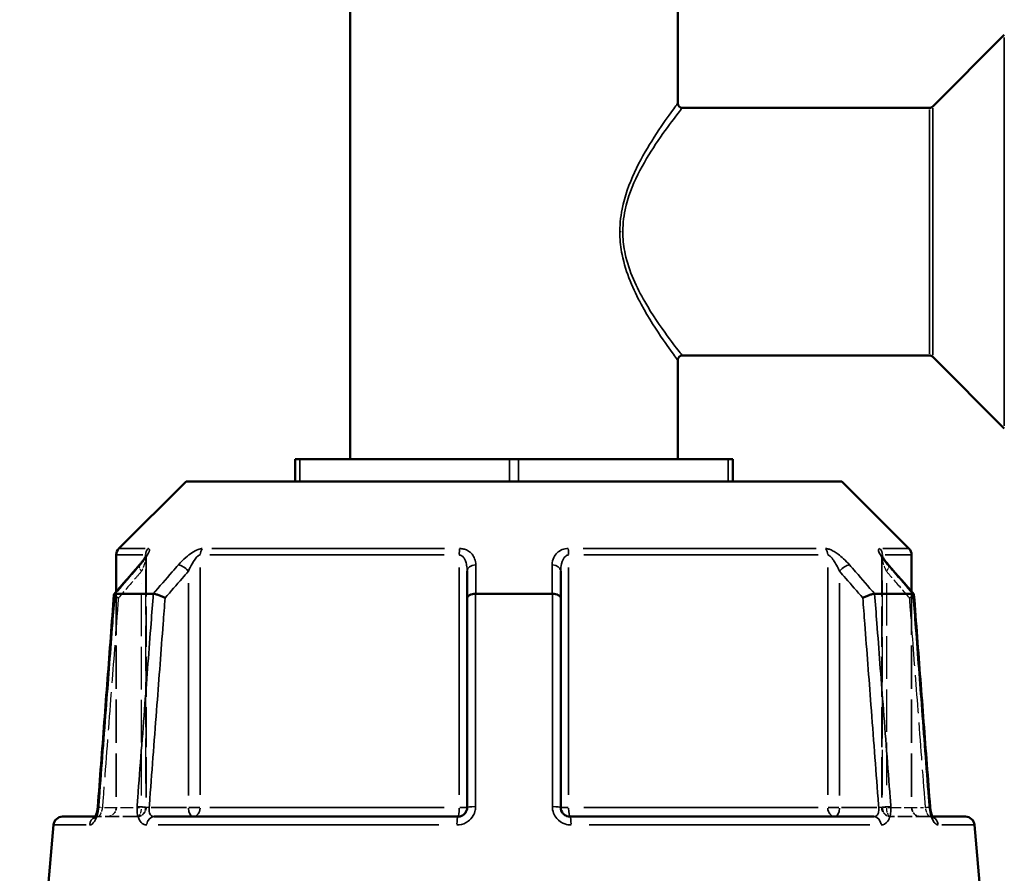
# Model space of a CAD drawing. Header units: millimetres. Extents: x 0 to 926, y 0 to 979.
# Tile 5 of 18: x 358 to 465, y 425 to 518. Entities that reach past the tile are written whole.
import ezdxf

# ---------------------------------------------------------------- set-up
doc = ezdxf.new("R2010")
doc.units = ezdxf.units.MM
doc.linetypes.add('DASHED', pattern=[0.2067, 0.1654, -0.0413])
for name, color, linetype, lineweight in [('Dimension (ANSI)', 7, 'Continuous', 25), ('Hidden (ANSI)', 7, 'DASHED', 35), ('Hidden Narrow (ANSI)', 7, 'DASHED', 25), ('Visible (ANSI)', 7, 'Continuous', 50), ('Visible Narrow (ANSI)', 7, 'Continuous', 35)]:
    doc.layers.add(name, color=color, linetype=linetype, lineweight=lineweight)
doc.styles.add('Note Text (ANSI)', font='tahoma.ttf')
doc.dimstyles.new('Default - mm (ANSI)', dxfattribs={"dimtxt": 3.048, "dimasz": 2.5, "dimexe": 3.175, "dimexo": 1.6002, "dimgap": 0.8, "dimtad": 0, "dimtoh": 1, "dimrnd": 1e-08, "dimzin": 4, "dimdsep": 46, "dimtxsty": 'Note Text (ANSI)', "dimcen": 0.09, "dimdle": 10, "dimclrd": 256, "dimclre": 256, "dimclrt": 256, "dimadec": 1, "dimazin": 1, "dimtfac": 1, "dimtofl": 0, "dimtmove": 0, "dimatfit": 3, "dimfxl": 1, "dimtolj": 1, "dimtzin": 4, "dimlwd": -1, "dimlwe": -1, "dimarcsym": 0})

# ---------------------------------------------------------------- blocks, each defined once
blk = doc.blocks.new('*D8')
at = {"layer": 'Defpoints', "color": 0, "transparency": 16777216}
for p in [(266.47, 549.56), (396.25, 549.56), (411.77, 224.56)]:
    blk.add_point(p, dxfattribs=at)
at = {"layer": 'Dimension (ANSI)', "transparency": 16777216}
for p, q in [((394.65, 549.56), (263.3, 549.56)), ((266.47, 547.06), (266.47, 406.53)), ((266.47, 227.06), (266.47, 392.59)), ((410.17, 224.56), (263.3, 224.56))]:
    blk.add_line(p, q, dxfattribs=at)
for points in [[(266.06, 547.06), (266.89, 547.06), (266.47, 549.56)], [(266.06, 227.06), (266.89, 227.06), (266.47, 224.56)]]:
    blk.add_solid(points, dxfattribs=at)
at = {"layer": 'Dimension (ANSI)', "transparency": 16777216, "insert": (264.89, 393.39), "char_height": 3.048, "attachment_point": 1, "rotation": 90, "style": 'Note Text (ANSI)'}
blk.add_mtext('\\A1;325.00', dxfattribs=at)
blk = doc.blocks.new('*D10')
at = {"layer": 'Defpoints', "color": 0, "transparency": 16777216}
for p in [(517.55, 602.15), (411.55, 549.56), (517.55, 516.49)]:
    blk.add_point(p, dxfattribs=at)
at = {"layer": 'Dimension (ANSI)', "transparency": 16777216}
for p, q in [((411.55, 551.16), (411.55, 605.32)), ((517.55, 518.09), (517.55, 605.32)), ((414.05, 602.15), (460.21, 602.15)), ((515.05, 602.15), (473.89, 602.15))]:
    blk.add_line(p, q, dxfattribs=at)
for points in [[(414.05, 602.56), (414.05, 601.73), (411.55, 602.15)], [(515.05, 602.56), (515.05, 601.73), (517.55, 602.15)]]:
    blk.add_solid(points, dxfattribs=at)
at = {"layer": 'Dimension (ANSI)', "transparency": 16777216, "insert": (461.01, 603.73), "char_height": 3.048, "attachment_point": 1, "style": 'Note Text (ANSI)'}
blk.add_mtext('\\A1;106.00', dxfattribs=at)

msp = doc.modelspace()

# ---------------------------------------------------------------- linework, layer by layer
at = {"layer": 'Hidden (ANSI)', "ltscale": 26.493855}
for p, q in [((371.459, 459.95), (371.459, 432.568)), ((451.646, 459.95), (451.646, 432.568))]:
    msp.add_line(p, q, dxfattribs=at)
at = {"layer": 'Hidden (ANSI)', "ltscale": 28.476213}
msp.add_line((368.202, 456.112), (368.202, 432.568), dxfattribs=at)
at = {"layer": 'Hidden (ANSI)', "ltscale": 28.476215}
msp.add_line((454.902, 456.112), (454.902, 432.568), dxfattribs=at)
at = {"layer": 'Hidden (ANSI)', "ltscale": 1.470216}
msp.add_line((365.921, 431.568), (366.215, 431.568), dxfattribs=at)
at = {"layer": 'Hidden (ANSI)', "ltscale": 9.334328}
for p, q in [((370.459, 431.568), (366.215, 431.568)), ((456.89, 431.568), (452.646, 431.568))]:
    msp.add_line(p, q, dxfattribs=at)
at = {"layer": 'Hidden (ANSI)', "ltscale": 1.47006}
msp.add_line((456.89, 431.568), (457.184, 431.568), dxfattribs=at)
at = {"layer": 'Hidden (ANSI)', "ltscale": 2.991791}
for centre, start, end in [((367.202, 432.568), 270, 0), ((370.459, 432.568), 270, 0), ((452.646, 432.568), 180, 270), ((455.902, 432.568), 180, 270)]:
    msp.add_arc(centre, 1, start, end, dxfattribs=at)
at = {"layer": 'Hidden (ANSI)', "ltscale": 8.512628}
for centre, major_axis, ratio, start_param, end_param in [((10223.018, -10825.515), (-350.928, 15922.406), 0.8713232, 0.7640997, 0.7643804), ((-9536.576, -10982.661), (-354.119, -16144.189), 0.871299, 2.3771226, 2.3773994)]:
    msp.add_ellipse(centre, major_axis=major_axis, ratio=ratio, start_param=start_param, end_param=end_param, dxfattribs=at)
at = {"layer": 'Hidden (ANSI)', "ltscale": 4.578621}
msp.add_open_spline([(370.705, 458.99), (370.804, 459.104), (370.897, 459.216), (371.069, 459.434), (371.147, 459.54), (371.284, 459.737), (371.343, 459.829), (371.409, 459.945), (371.427, 459.98), (371.453, 460.031), (371.461, 460.049), (371.471, 460.073), (371.473, 460.08), (371.476, 460.087), (371.474, 460.082), (371.466, 460.044), (371.462, 460.02), (371.46, 459.972), (371.459, 459.961), (371.459, 459.95)], degree=3, knots=[0, 0, 0, 0, 0.05326363, 0.05326363, 0.10652726, 0.10652726, 0.15979088, 0.15979088, 0.1864227, 0.1864227, 0.20693939, 0.20693939, 0.22202176, 0.22202176, 0.24544118, 0.24544118, 0.26213437, 0.26213437, 0.26631814, 0.26631814, 0.26631814, 0.26631814], dxfattribs=at)
at = {"layer": 'Hidden (ANSI)', "ltscale": 0.735482}
msp.add_open_spline([(371.459, 459.95), (371.459, 459.992), (371.463, 460.022), (371.469, 460.064), (371.472, 460.075), (371.475, 460.083), (371.475, 460.084), (371.475, 460.084)], degree=3, knots=[0.079099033, 0.079099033, 0.079099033, 0.079099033, 0.094745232, 0.094745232, 0.110737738, 0.110737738, 0.118300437, 0.118300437, 0.118300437, 0.118300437], dxfattribs=at)
at = {"layer": 'Hidden (ANSI)', "ltscale": 4.578617}
msp.add_open_spline([(451.646, 459.95), (451.646, 459.992), (451.642, 460.022), (451.636, 460.064), (451.632, 460.075), (451.629, 460.087), (451.63, 460.085), (451.637, 460.066), (451.645, 460.045), (451.678, 459.978), (451.707, 459.923), (451.793, 459.78), (451.856, 459.685), (452, 459.483), (452.081, 459.376), (452.242, 459.175), (452.319, 459.083), (452.4, 458.99)], degree=3, knots=[0.07909903, 0.07909903, 0.07909903, 0.07909903, 0.09474523, 0.09474523, 0.11073774, 0.11073774, 0.12984163, 0.12984163, 0.15596521, 0.15596521, 0.19532048, 0.19532048, 0.24858388, 0.24858388, 0.30184727, 0.30184727, 0.345416, 0.345416, 0.345416, 0.345416], dxfattribs=at)
at = {"layer": 'Hidden (ANSI)', "ltscale": 0.735502}
msp.add_open_spline([(451.63, 460.084), (451.63, 460.084), (451.632, 460.078), (451.639, 460.044), (451.643, 460.02), (451.645, 459.972), (451.646, 459.961), (451.646, 459.95)], degree=3, knots=[0.227116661, 0.227116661, 0.227116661, 0.227116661, 0.245441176, 0.245441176, 0.262134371, 0.262134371, 0.26631814, 0.26631814, 0.26631814, 0.26631814], dxfattribs=at)
at = {"layer": 'Hidden (ANSI)', "ltscale": 2.089214}
for points, knots in [([(367.951, 455.809), (367.949, 455.786), (367.963, 455.757), (368.026, 455.682), (368.081, 455.634), (368.228, 455.531), (368.318, 455.476), (368.422, 455.42), (368.423, 455.419), (368.424, 455.418)], [-0.10955437, -0.10955437, -0.10955437, -0.10955437, -0.07796276, -0.07796276, -0.03923705, -0.03923705, 0, 0, 0.00047625, 0.00047625, 0.00047625, 0.00047625]), ([(454.681, 455.418), (454.682, 455.419), (454.683, 455.42), (454.787, 455.476), (454.877, 455.531), (455.023, 455.634), (455.079, 455.682), (455.142, 455.757), (455.156, 455.786), (455.154, 455.809)], [-0.15371258, -0.15371258, -0.15371258, -0.15371258, -0.15323743, -0.15323743, -0.11409174, -0.11409174, -0.0754562, -0.0754562, -0.04393815, -0.04393815, -0.04393815, -0.04393815])]:
    msp.add_open_spline(points, degree=3, knots=knots, dxfattribs=at)
at = {"layer": 'Hidden (ANSI)', "ltscale": 0.527502}
msp.add_open_spline([(366.158, 432.37), (366.165, 432.417), (366.172, 432.465), (366.182, 432.556), (366.186, 432.6), (366.189, 432.644)], degree=3, knots=[0.279678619, 0.279678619, 0.279678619, 0.279678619, 0.298086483, 0.298086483, 0.314813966, 0.314813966, 0.314813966, 0.314813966], dxfattribs=at)
at = {"layer": 'Hidden (ANSI)', "ltscale": 1.701024}
msp.add_open_spline([(365.842, 431.444), (365.842, 431.444), (365.842, 431.444), (365.842, 431.444), (365.851, 431.454), (365.898, 431.487), (365.935, 431.51), (366.049, 431.551), (366.128, 431.568), (366.215, 431.568)], degree=3, knots=[0.227293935, 0.227293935, 0.227293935, 0.227293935, 0.22772718, 0.22772718, 0.25682997, 0.25682997, 0.285161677, 0.285161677, 0.314811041, 0.314811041, 0.314811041, 0.314811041], dxfattribs=at)
at = {"layer": 'Hidden (ANSI)', "ltscale": 1.700917}
for points in [[(366.215, 431.568), (366.111, 431.568), (366.02, 431.543), (365.906, 431.494), (365.874, 431.471), (365.846, 431.449), (365.842, 431.444), (365.842, 431.444)], [(456.89, 431.568), (456.994, 431.568), (457.085, 431.543), (457.199, 431.494), (457.231, 431.471), (457.259, 431.449), (457.263, 431.444), (457.263, 431.444)]]:
    msp.add_open_spline(points, degree=3, knots=[0, 0, 0, 0, 0.035487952, 0.035487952, 0.066590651, 0.066590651, 0.08751627, 0.08751627, 0.08751627, 0.08751627], dxfattribs=at)
at = {"layer": 'Hidden (ANSI)', "ltscale": 0.402963}
msp.add_open_spline([(365.872, 431.485), (365.873, 431.486), (365.873, 431.487), (365.888, 431.509), (365.903, 431.536), (365.921, 431.568)], degree=3, knots=[0.122975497, 0.122975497, 0.122975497, 0.122975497, 0.124622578, 0.124622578, 0.150448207, 0.150448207, 0.150448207, 0.150448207], dxfattribs=at)
at = {"layer": 'Hidden (ANSI)', "ltscale": 0.420625}
msp.add_open_spline([(366.078, 431.986), (366.09, 432.032), (366.102, 432.079), (366.117, 432.147), (366.122, 432.167), (366.126, 432.186)], degree=3, knots=[0.227257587, 0.227257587, 0.227257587, 0.227257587, 0.247429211, 0.247429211, 0.255432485, 0.255432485, 0.255432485, 0.255432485], dxfattribs=at)
at = {"layer": 'Hidden (ANSI)', "ltscale": 2.63652}
msp.add_open_spline([(457.184, 431.568), (457.204, 431.531), (457.221, 431.502), (457.252, 431.456), (457.264, 431.444), (457.263, 431.444), (457.254, 431.454), (457.207, 431.487), (457.169, 431.51), (457.055, 431.551), (456.977, 431.568), (456.89, 431.568)], degree=3, knots=[0.16436308, 0.16436308, 0.16436308, 0.16436308, 0.19343627, 0.19343627, 0.22772718, 0.22772718, 0.25682997, 0.25682997, 0.28516168, 0.28516168, 0.31481104, 0.31481104, 0.31481104, 0.31481104], dxfattribs=at)
at = {"layer": 'Hidden Narrow (ANSI)', "ltscale": 0.602402}
msp.add_line((423.398, 495.363), (423.105, 495.363), dxfattribs=at)
at = {"layer": 'Hidden Narrow (ANSI)', "ltscale": 29.756516}
msp.add_line((371.386, 458.538), (371.386, 433.935), dxfattribs=at)
at = {"layer": 'Hidden Narrow (ANSI)', "ltscale": 29.756474}
msp.add_line((451.719, 433.935), (451.719, 458.538), dxfattribs=at)
at = {"layer": 'Hidden Narrow (ANSI)', "ltscale": 28.04664}
for p, q in [((370.959, 433.856), (370.959, 457.045)), ((452.146, 457.045), (452.146, 433.856))]:
    msp.add_line(p, q, dxfattribs=at)
at = {"layer": 'Hidden Narrow (ANSI)', "ltscale": 8.457208}
for p, q in [((366.9, 432.568), (370.746, 432.568)), ((452.359, 432.568), (456.205, 432.568))]:
    msp.add_line(p, q, dxfattribs=at)
at = {"layer": 'Hidden Narrow (ANSI)', "ltscale": 1.795034}
for p, q in [((371.458, 432.568), (371.004, 432.568)), ((452.101, 432.568), (451.647, 432.568))]:
    msp.add_line(p, q, dxfattribs=at)
at = {"layer": 'Hidden Narrow (ANSI)', "ltscale": 2.029475}
for centre, major_axis, start_param, end_param in [((371.459, 458.334), (-0.755, 0.656), 0.059198, 1.1247615), ((451.646, 458.334), (0.755, 0.656), 5.1584238, 6.2239873)]:
    msp.add_ellipse(centre, major_axis=major_axis, ratio=0.3543192, start_param=start_param, end_param=end_param, dxfattribs=at)
at = {"layer": 'Hidden Narrow (ANSI)', "ltscale": 1.797881}
for centre, major_axis, start_param, end_param in [((367.187, 432.568), (-0.997, 0.076), 0.0524429, 0.9964155), ((455.918, 432.568), (0.997, 0.076), 5.2867698, 6.2307424)]:
    msp.add_ellipse(centre, major_axis=major_axis, ratio=0.0437298, start_param=start_param, end_param=end_param, dxfattribs=at)
at = {"layer": 'Hidden Narrow (ANSI)', "ltscale": 0.633739}
msp.add_ellipse((366.215, 430.568), major_axis=(0, 1), ratio=0.9213266, start_param=0.0184876, end_param=0.3512644, dxfattribs=at)
at = {"layer": 'Hidden Narrow (ANSI)', "ltscale": 2.692601}
for centre, ratio, start_param, end_param in [((370.459, 432.568), 0.5, 0.0785398, 1.4922565), ((370.459, 432.568), 0.9265657, 0.0785398, 1.4922565), ((452.646, 432.568), 0.9265657, 4.7909288, 6.2046455), ((452.646, 432.568), 0.5, 4.7909288, 6.2046455)]:
    msp.add_ellipse(centre, major_axis=(0, -1), ratio=ratio, start_param=start_param, end_param=end_param, dxfattribs=at)
at = {"layer": 'Hidden Narrow (ANSI)', "ltscale": 0.633677}
msp.add_ellipse((456.89, 430.568), major_axis=(0, 1), ratio=0.9213266, start_param=5.9319551, end_param=6.2646995, dxfattribs=at)
at = {"layer": 'Hidden Narrow (ANSI)', "ltscale": 3.591758}
msp.add_open_spline([(371.452, 460.03), (371.455, 460.018), (371.456, 460.005), (371.463, 459.931), (371.456, 459.851), (371.425, 459.674), (371.403, 459.578), (371.334, 459.324), (371.281, 459.158), (371.143, 458.775), (371.055, 458.555), (370.959, 458.334)], degree=3, knots=[0.05373644, 0.05373644, 0.05373644, 0.05373644, 0.06721438, 0.06721438, 0.12292214, 0.12292214, 0.17440412, 0.17440412, 0.25131567, 0.25131567, 0.345416, 0.345416, 0.345416, 0.345416], dxfattribs=at)
at = {"layer": 'Hidden Narrow (ANSI)', "ltscale": 3.592147}
msp.add_open_spline([(452.146, 458.334), (452.026, 458.61), (451.918, 458.884), (451.712, 459.497), (451.63, 459.831), (451.649, 460.01), (451.651, 460.021), (451.653, 460.03)], degree=3, knots=[0, 0, 0, 0, 0.11734182, 0.11734182, 0.28109054, 0.28109054, 0.2916805, 0.2916805, 0.2916805, 0.2916805], dxfattribs=at)
at = {"layer": 'Hidden Narrow (ANSI)', "ltscale": 7.081717}
for points, knots in [([(370.959, 458.334), (370.733, 458.074), (370.507, 457.814), (370.282, 457.555), (369.662, 456.843), (369.043, 456.131), (368.424, 455.418)], [1.52956, 1.52956, 1.52956, 1.52956, 1.63999425, 1.63999425, 1.63999425, 1.94268014, 1.94268014, 1.94268014, 1.94268014]), ([(454.681, 455.418), (454.062, 456.131), (453.442, 456.843), (452.823, 457.555), (452.597, 457.814), (452.372, 458.074), (452.146, 458.334)], [2.55862177, 2.55862177, 2.55862177, 2.55862177, 2.86130766, 2.86130766, 2.86130766, 2.9717419, 2.9717419, 2.9717419, 2.9717419])]:
    msp.add_open_spline(points, degree=3, knots=knots, dxfattribs=at)
at = {"layer": 'Hidden Narrow (ANSI)', "ltscale": 24.968994}
for points, knots in [([(368.424, 455.418), (368.353, 454.478), (368.281, 453.538), (367.986, 449.653), (367.762, 446.709), (367.538, 443.764), (367.278, 440.352), (367.019, 436.939), (366.735, 433.207), (366.711, 432.888), (366.687, 432.568)], [0.6034865, 0.6034865, 0.6034865, 0.6034865, 0.8866951, 0.8866951, 1.7733902, 1.7733902, 1.7733902, 2.8010582, 2.8010582, 2.8973048, 2.8973048, 2.8973048, 2.8973048]), ([(456.418, 432.568), (456.394, 432.888), (456.37, 433.207), (456.086, 436.939), (455.826, 440.352), (455.567, 443.764), (455.343, 446.709), (455.119, 449.653), (454.824, 453.538), (454.752, 454.478), (454.681, 455.418)], [1.2046153, 1.2046153, 1.2046153, 1.2046153, 1.300862, 1.300862, 2.32853, 2.32853, 2.32853, 3.2152251, 3.2152251, 3.4984336, 3.4984336, 3.4984336, 3.4984336])]:
    msp.add_open_spline(points, degree=3, knots=knots, dxfattribs=at)
at = {"layer": 'Hidden Narrow (ANSI)', "ltscale": 2.712011}
msp.add_open_spline([(366.687, 432.568), (366.677, 432.502), (366.664, 432.436), (366.626, 432.267), (366.598, 432.167), (366.524, 431.954), (366.476, 431.849), (366.352, 431.638), (366.275, 431.568), (366.215, 431.568)], degree=3, knots=[0, 0, 0, 0, 0.03982627, 0.03982627, 0.1035483, 0.1035483, 0.18638694, 0.18638694, 0.31481104, 0.31481104, 0.31481104, 0.31481104], dxfattribs=at)
at = {"layer": 'Hidden Narrow (ANSI)', "ltscale": 2.712193}
msp.add_open_spline([(456.89, 431.568), (456.867, 431.568), (456.842, 431.578), (456.773, 431.628), (456.727, 431.684), (456.621, 431.86), (456.563, 431.995), (456.474, 432.279), (456.44, 432.424), (456.418, 432.568)], degree=3, knots=[0, 0, 0, 0, 0.04867645, 0.04867645, 0.12655878, 0.12655878, 0.2278058, 0.2278058, 0.31481397, 0.31481397, 0.31481397, 0.31481397], dxfattribs=at)
at = {"layer": 'Visible (ANSI)'}
for p, q in [((393.702, 520.158), (393.702, 470.568)), ((429.402, 520.158), (429.402, 509.363)), ((457.199, 509.01), (465.006, 516.817)), ((456.845, 508.863), (429.902, 508.863)), ((429.402, 481.363), (429.402, 470.568)), ((456.845, 481.863), (429.902, 481.863)), ((457.199, 481.717), (465.006, 473.91)), ((387.702, 470.568), (388.202, 470.568)), ((387.702, 470.568), (387.702, 468.118)), ((388.202, 470.568), (411.052, 470.568)), ((411.052, 470.568), (412.052, 470.568)), ((412.052, 470.568), (434.903, 470.568)), ((434.903, 470.568), (435.403, 470.568)), ((435.403, 468.118), (435.403, 470.568)), ((375.803, 468.118), (368.495, 460.81)), ((375.803, 468.118), (447.302, 468.118)), ((447.302, 468.118), (454.61, 460.81)), ((368.202, 460.103), (368.202, 456.112)), ((454.902, 460.103), (454.902, 456.112)), ((406.452, 458.334), (406.452, 455.418)), ((416.652, 455.418), (416.652, 458.334)), ((368.06, 455.868), (372.221, 455.868)), ((406.452, 455.418), (406.452, 432.568)), ((407.391, 455.868), (415.714, 455.868)), ((416.652, 432.568), (416.652, 455.418)), ((450.884, 455.868), (455.045, 455.868)), ((362.344, 431.568), (365.921, 431.568)), ((372.315, 431.568), (405.452, 431.568)), ((417.652, 431.568), (450.79, 431.568)), ((457.184, 431.568), (460.761, 431.568)), ((361.347, 430.655), (360.552, 421.568)), ((461.757, 430.655), (462.552, 421.568))]:
    msp.add_line(p, q, dxfattribs=at)
for centre, radius, start, end in [((429.902, 509.363), 0.5, 180, 270), ((456.845, 509.363), 0.5, 270, 315), ((429.902, 481.363), 0.5, 90, 180), ((456.845, 481.363), 0.5, 45, 90), ((369.202, 460.103), 1, 135, 180), ((453.902, 460.103), 1, 0, 45), ((362.344, 430.568), 1, 90, 175), ((460.761, 430.568), 1, 5, 90)]:
    msp.add_arc(centre, radius, start, end, dxfattribs=at)
for centre, major_axis, ratio, start_param, end_param in [((10359.681, -10982.661), (354.119, -16144.189), 0.871299, 3.9057859, 3.9060627), ((-9399.913, -10825.515), (350.928, 15922.406), 0.8713232, 5.5188049, 5.5190856)]:
    msp.add_ellipse(centre, major_axis=major_axis, ratio=ratio, start_param=start_param, end_param=end_param, dxfattribs=at)
for points, knots in [([(371.475, 460.084), (371.475, 460.084), (371.474, 460.082), (371.468, 460.066), (371.459, 460.045), (371.427, 459.978), (371.398, 459.923), (371.312, 459.78), (371.249, 459.685), (371.105, 459.483), (371.024, 459.376), (370.863, 459.175), (370.786, 459.083), (370.705, 458.99)], [0.11830044, 0.11830044, 0.11830044, 0.11830044, 0.12984163, 0.12984163, 0.15596521, 0.15596521, 0.19532048, 0.19532048, 0.24858388, 0.24858388, 0.30184727, 0.30184727, 0.345416, 0.345416, 0.345416, 0.345416]), ([(452.4, 458.99), (452.301, 459.104), (452.208, 459.216), (452.036, 459.434), (451.958, 459.54), (451.821, 459.737), (451.762, 459.829), (451.696, 459.945), (451.677, 459.98), (451.652, 460.031), (451.644, 460.049), (451.634, 460.073), (451.631, 460.08), (451.63, 460.084), (451.63, 460.084), (451.63, 460.084)], [0, 0, 0, 0, 0.05326363, 0.05326363, 0.10652726, 0.10652726, 0.15979088, 0.15979088, 0.1864227, 0.1864227, 0.20693939, 0.20693939, 0.22202176, 0.22202176, 0.22711666, 0.22711666, 0.22711666, 0.22711666]), ([(367.951, 455.809), (367.834, 454.265), (367.716, 452.721), (367.481, 449.632), (367.364, 448.088), (367.129, 444.999), (367.012, 443.455), (366.777, 440.366), (366.659, 438.821), (366.424, 435.733), (366.307, 434.188), (366.189, 432.644)], [0.5718587, 0.5718587, 0.5718587, 0.5718587, 1.0369479, 1.0369479, 1.5020372, 1.5020372, 1.9671264, 1.9671264, 2.4322156, 2.4322156, 2.8973048, 2.8973048, 2.8973048, 2.8973048]), ([(368.049, 455.868), (367.997, 455.863), (367.965, 455.848), (367.953, 455.819), (367.951, 455.815), (367.951, 455.809)], [-0.153595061, -0.153595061, -0.153595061, -0.153595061, -0.116550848, -0.116550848, -0.109554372, -0.109554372, -0.109554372, -0.109554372]), ([(373.524, 455.418), (373.523, 455.419), (373.522, 455.42), (373.418, 455.476), (373.304, 455.531), (373.068, 455.634), (372.947, 455.682), (372.71, 455.765), (372.596, 455.799), (372.393, 455.848), (372.306, 455.863), (372.236, 455.868)], [-0.15371258, -0.15371258, -0.15371258, -0.15371258, -0.15323742, -0.15323742, -0.11409173, -0.11409173, -0.07545617, -0.07545617, -0.03695795, -0.03695795, 0, 0, 0, 0]), ([(407.366, 455.868), (407.243, 455.863), (407.124, 455.848), (406.901, 455.799), (406.799, 455.765), (406.631, 455.682), (406.566, 455.634), (406.476, 455.531), (406.453, 455.476), (406.452, 455.42), (406.452, 455.419), (406.452, 455.418)], [-0.15359492, -0.15359492, -0.15359492, -0.15359492, -0.11655078, -0.11655078, -0.07796289, -0.07796289, -0.03923697, -0.03923697, 0, 0, 0.0004764, 0.0004764, 0.0004764, 0.0004764]), ([(416.652, 455.418), (416.652, 455.419), (416.652, 455.42), (416.652, 455.476), (416.629, 455.531), (416.539, 455.634), (416.473, 455.682), (416.305, 455.765), (416.204, 455.799), (415.981, 455.848), (415.862, 455.863), (415.739, 455.868)], [-0.15371258, -0.15371258, -0.15371258, -0.15371258, -0.15323729, -0.15323729, -0.11409168, -0.11409168, -0.07545593, -0.07545593, -0.03695789, -0.03695789, 0, 0, 0, 0]), ([(450.869, 455.868), (450.799, 455.863), (450.712, 455.848), (450.509, 455.799), (450.395, 455.765), (450.158, 455.682), (450.037, 455.634), (449.801, 455.531), (449.687, 455.476), (449.583, 455.42), (449.582, 455.419), (449.581, 455.418)], [-0.15359504, -0.15359504, -0.15359504, -0.15359504, -0.11655084, -0.11655084, -0.07796278, -0.07796278, -0.03923704, -0.03923704, 0, 0, 0.00047627, 0.00047627, 0.00047627, 0.00047627]), ([(455.154, 455.809), (455.153, 455.815), (455.152, 455.819), (455.14, 455.848), (455.108, 455.863), (455.056, 455.868)], [-0.043938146, -0.043938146, -0.043938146, -0.043938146, -0.03695796, -0.03695796, 0, 0, 0, 0]), ([(456.915, 432.644), (456.798, 434.188), (456.681, 435.733), (456.446, 438.821), (456.328, 440.366), (456.093, 443.455), (455.976, 444.999), (455.741, 448.088), (455.624, 449.632), (455.389, 452.721), (455.271, 454.265), (455.154, 455.809)], [1.2046153, 1.2046153, 1.2046153, 1.2046153, 1.6697046, 1.6697046, 2.1347938, 2.1347938, 2.599883, 2.599883, 3.0649722, 3.0649722, 3.5300614, 3.5300614, 3.5300614, 3.5300614]), ([(366.189, 432.644), (366.179, 432.507), (366.161, 432.369), (366.111, 432.109), (366.081, 431.988), (366.015, 431.779), (365.98, 431.691), (365.917, 431.559), (365.89, 431.511), (365.853, 431.457), (365.842, 431.444), (365.842, 431.444)], [0, 0, 0, 0, 0.05246869, 0.05246869, 0.10385719, 0.10385719, 0.15173749, 0.15173749, 0.19343627, 0.19343627, 0.22729393, 0.22729393, 0.22729393, 0.22729393]), ([(406.452, 432.568), (406.452, 432.503), (406.446, 432.437), (406.412, 432.269), (406.375, 432.169), (406.256, 431.958), (406.164, 431.852), (405.912, 431.662), (405.741, 431.594), (405.527, 431.57), (405.49, 431.568), (405.452, 431.568)], [0, 0, 0, 0, 0.03957477, 0.03957477, 0.1028944, 0.1028944, 0.18520991, 0.18520991, 0.29222008, 0.29222008, 0.31481112, 0.31481112, 0.31481112, 0.31481112]), ([(417.652, 431.568), (417.542, 431.568), (417.432, 431.587), (417.16, 431.68), (417.008, 431.783), (416.739, 432.097), (416.652, 432.333), (416.652, 432.568)], [0, 0, 0, 0, 0.06653404, 0.06653404, 0.1729885, 0.1729885, 0.31481287, 0.31481287, 0.31481287, 0.31481287]), ([(456.915, 432.644), (456.926, 432.507), (456.944, 432.369), (456.993, 432.109), (457.024, 431.988), (457.09, 431.779), (457.125, 431.691), (457.167, 431.602), (457.176, 431.584), (457.184, 431.568)], [0, 0, 0, 0, 0.05246869, 0.05246869, 0.10385719, 0.10385719, 0.15173749, 0.15173749, 0.16436308, 0.16436308, 0.16436308, 0.16436308]), ([(457.263, 431.444), (457.263, 431.444), (457.263, 431.444), (457.258, 431.45), (457.246, 431.465), (457.213, 431.516), (457.19, 431.555), (457.138, 431.663), (457.108, 431.735), (457.047, 431.909), (457.017, 432.015), (456.964, 432.25), (456.942, 432.381), (456.923, 432.556), (456.919, 432.6), (456.915, 432.644)], [0.08751627, 0.08751627, 0.08751627, 0.08751627, 0.09464308, 0.09464308, 0.12462258, 0.12462258, 0.15950627, 0.15950627, 0.20062077, 0.20062077, 0.24742921, 0.24742921, 0.29808648, 0.29808648, 0.31481397, 0.31481397, 0.31481397, 0.31481397]), ([(365.921, 431.568), (365.927, 431.58), (365.933, 431.592), (365.967, 431.663), (365.997, 431.735), (366.044, 431.869), (366.061, 431.926), (366.078, 431.986)], [0.150448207, 0.150448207, 0.150448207, 0.150448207, 0.159506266, 0.159506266, 0.200620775, 0.200620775, 0.227257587, 0.227257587, 0.227257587, 0.227257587]), ([(365.842, 431.444), (365.842, 431.444), (365.842, 431.444), (365.847, 431.45), (365.858, 431.463), (365.872, 431.485)], [0.08751627, 0.08751627, 0.08751627, 0.08751627, 0.094643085, 0.094643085, 0.122975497, 0.122975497, 0.122975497, 0.122975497])]:
    msp.add_open_spline(points, degree=3, knots=knots, dxfattribs=at)
for points in [[(368.049, 455.868), (368.053, 455.868), (368.056, 455.868), (368.06, 455.868)], [(372.221, 455.868), (372.226, 455.868), (372.231, 455.868), (372.236, 455.868)], [(407.366, 455.868), (407.374, 455.868), (407.383, 455.868), (407.391, 455.868)], [(415.714, 455.868), (415.722, 455.868), (415.731, 455.868), (415.739, 455.868)], [(450.869, 455.868), (450.874, 455.868), (450.879, 455.868), (450.884, 455.868)], [(455.045, 455.868), (455.049, 455.868), (455.052, 455.868), (455.056, 455.868)], [(366.126, 432.186), (366.138, 432.246), (366.149, 432.307), (366.158, 432.37)]]:
    msp.add_open_spline(points, degree=3, dxfattribs=at)
at = {"layer": 'Visible Narrow (ANSI)'}
for p, q in [((465.006, 474.174), (465.006, 516.553)), ((457.199, 508.842), (457.199, 481.885)), ((456.845, 482.029), (456.845, 508.697)), ((388.202, 468.241), (388.202, 470.446)), ((411.052, 470.446), (411.052, 468.241)), ((412.052, 468.241), (412.052, 470.446)), ((434.903, 470.446), (434.903, 468.241)), ((368.503, 460.81), (371.352, 460.81)), ((378.624, 460.81), (403.99, 460.81)), ((419.114, 460.81), (444.48, 460.81)), ((451.752, 460.81), (454.602, 460.81)), ((371.079, 460.103), (368.21, 460.103)), ((371.386, 460.093), (371.386, 459.914)), ((403.939, 460.103), (378.4, 460.103)), ((444.704, 460.103), (419.166, 460.103)), ((451.719, 459.914), (451.719, 460.093)), ((454.894, 460.103), (452.026, 460.103)), ((377.348, 433.945), (377.348, 458.726)), ((405.59, 458.726), (405.59, 433.945)), ((417.515, 433.945), (417.515, 458.726)), ((445.757, 458.726), (445.757, 433.945)), ((376.059, 457.045), (376.059, 433.856)), ((447.046, 433.856), (447.046, 457.045)), ((375.846, 432.568), (372, 432.568)), ((377.302, 432.568), (376.123, 432.568)), ((378.4, 432.568), (403.939, 432.568)), ((406.45, 432.568), (405.661, 432.568)), ((417.444, 432.568), (416.655, 432.568)), ((419.166, 432.568), (444.704, 432.568)), ((446.982, 432.568), (445.803, 432.568)), ((451.105, 432.568), (447.259, 432.568)), ((364.917, 430.655), (361.357, 430.655)), ((403.345, 430.655), (372.762, 430.655)), ((450.343, 430.655), (419.76, 430.655)), ((461.747, 430.655), (458.188, 430.655))]:
    msp.add_line(p, q, dxfattribs=at)
for centre, major_axis, ratio, start_param, end_param in [((372.312, 460.103), (0, 1), 0.9265657, 0.8246681, 1.5315264), ((378.137, 460.103), (0, -1), 0.7890235, 3.9662607, 4.6731191), ((405.728, 460.103), (0, 1), 0.1375423, 0.8246681, 1.5315264), ((417.377, 460.103), (0, -1), 0.1375423, 1.6100662, 2.3169246), ((444.968, 460.103), (0, 1), 0.7890235, 4.7516589, 5.4585172), ((450.792, 460.103), (0, -1), 0.9265657, 1.6100662, 2.3169246), ((371.459, 458.334), (-0.755, 0.656), 0.3543192, 5.9781609, 6.2671314), ((375.559, 458.334), (-0.755, 0.656), 0.3543192, 4.400804, 5.755338), ((407.452, 458.334), (-1, 0), 0.7086384, 4.8533994, 6.2079334), ((415.652, 458.334), (1, 0), 0.7086384, 0.0752519, 1.4297859), ((447.546, 458.334), (-0.755, -0.656), 0.3543192, 3.66944, 5.023974), ((451.646, 458.334), (0.755, 0.656), 0.3543192, 0.0160539, 0.3050244), ((367.187, 432.568), (-0.997, 0.076), 0.0437298, 5.8665688, 6.2612581), ((371.287, 432.568), (0.997, -0.076), 0.0437298, 1.1232285, 2.4618904), ((407.452, 432.568), (-1, 0), 0.0874597, 4.8701533, 6.2088152), ((415.652, 432.568), (1, 0), 0.0874597, 0.0743701, 1.413032), ((451.818, 432.568), (0.997, 0.076), 0.0437298, 0.6797022, 2.0183641), ((455.918, 432.568), (0.997, 0.076), 0.0437298, 0.0219272, 0.4166165), ((372.315, 430.568), (0, 1), 0.797365, 0.0741765, 1.4093534), ((376.559, 432.568), (0, -1), 0.5, 4.7909288, 6.2046455), ((376.559, 432.568), (0, -1), 0.7890235, 0.0785398, 1.4922565), ((405.452, 430.568), (0, 1), 0.1239616, 0.0741765, 1.4093534), ((405.452, 432.568), (0, -1), 0.1375423, 0.0785398, 1.4922565), ((417.652, 432.568), (0, -1), 0.1375423, 4.7909288, 6.2046455), ((417.652, 430.568), (0, 1), 0.1239616, 4.8738319, 6.2090088), ((446.546, 432.568), (0, -1), 0.7890235, 4.7909288, 6.2046455), ((446.546, 432.568), (0, -1), 0.5, 0.0785398, 1.4922565), ((450.79, 430.568), (0, 1), 0.797365, 4.8738319, 6.2090088), ((366.215, 430.568), (0, 1), 0.9213266, 0.4254409, 1.427841), ((456.89, 430.568), (0, 1), 0.9213266, 4.8553461, 5.8577786)]:
    msp.add_ellipse(centre, major_axis=major_axis, ratio=ratio, start_param=start_param, end_param=end_param, dxfattribs=at)
for points, knots in [([(429.402, 509.363), (429.402, 509.363), (429.399, 509.358), (429.326, 509.26), (428.985, 508.805), (427.955, 507.357), (427.285, 506.392), (425.946, 504.242), (425.283, 503.094), (424.125, 500.604), (423.623, 499.265), (423.16, 496.928), (423.072, 495.989), (423.114, 494.317), (423.201, 493.584), (423.748, 490.851), (424.572, 489.028), (426.246, 485.926), (427.11, 484.612), (428.42, 482.7), (428.909, 482.033), (429.324, 481.469), (429.4, 481.366), (429.4, 481.366)], [-6.4675596, -6.4675596, -6.4675596, -6.4675596, -6.405472, -6.405472, -5.8926157, -5.8926157, -5.3969798, -5.3969798, -4.9600408, -4.9600408, -4.5445233, -4.5445233, -4.282892, -4.282892, -4.0766873, -4.0766873, -3.4904915, -3.4904915, -2.9204118, -2.9204118, -2.4318701, -2.4318701, -2.1558464, -2.1558464, -2.1558464, -2.1558464]), ([(429.9, 481.865), (429.9, 481.866), (429.822, 481.965), (429.395, 482.509), (428.893, 483.152), (427.546, 484.996), (426.658, 486.263), (424.937, 489.254), (424.089, 491.012), (423.528, 493.647), (423.438, 494.354), (423.395, 495.967), (423.485, 496.872), (423.961, 499.126), (424.477, 500.417), (425.667, 502.818), (426.349, 503.925), (427.726, 505.998), (428.415, 506.929), (429.473, 508.325), (429.824, 508.764), (429.898, 508.858), (429.902, 508.863), (429.902, 508.863)], [2.1558464, 2.1558464, 2.1558464, 2.1558464, 2.4318701, 2.4318701, 2.9204118, 2.9204118, 3.4904915, 3.4904915, 4.0766873, 4.0766873, 4.282892, 4.282892, 4.5445233, 4.5445233, 4.9600408, 4.9600408, 5.3969798, 5.3969798, 5.8926157, 5.8926157, 6.405472, 6.405472, 6.4675596, 6.4675596, 6.4675596, 6.4675596]), ([(370.817, 459.041), (371.009, 459.262), (371.184, 459.482), (371.458, 459.865), (371.564, 460.031), (371.701, 460.285), (371.744, 460.381), (371.803, 460.558), (371.816, 460.638), (371.797, 460.742), (371.776, 460.774), (371.718, 460.804), (371.69, 460.81), (371.657, 460.81)], [-0.345416, -0.345416, -0.345416, -0.345416, -0.25131567, -0.25131567, -0.17440412, -0.17440412, -0.12292214, -0.12292214, -0.06721438, -0.06721438, -0.02585168, -0.02585168, 0, 0, 0, 0]), ([(377.579, 460.81), (377.449, 460.81), (377.292, 460.775), (376.688, 460.545), (376.207, 460.208), (375.495, 459.591), (375.223, 459.317), (374.982, 459.041)], [-0.34541683, -0.34541683, -0.34541683, -0.34541683, -0.28278882, -0.28278882, -0.11734182, -0.11734182, 0, 0, 0, 0]), ([(407.387, 459.041), (407.386, 459.263), (407.348, 459.484), (407.204, 459.868), (407.112, 460.033), (406.904, 460.286), (406.807, 460.381), (406.57, 460.558), (406.428, 460.638), (406.149, 460.742), (406.021, 460.774), (405.803, 460.804), (405.717, 460.81), (405.63, 460.81)], [-0.34541583, -0.34541583, -0.34541583, -0.34541583, -0.25081718, -0.25081718, -0.17415567, -0.17415567, -0.12305037, -0.12305037, -0.06721438, -0.06721438, -0.02585168, -0.02585168, 0, 0, 0, 0]), ([(417.475, 460.81), (417.242, 460.81), (417.017, 460.767), (416.368, 460.517), (416.07, 460.193), (415.777, 459.591), (415.719, 459.317), (415.718, 459.041)], [-0.34541645, -0.34541645, -0.34541645, -0.34541645, -0.27620858, -0.27620858, -0.11734182, -0.11734182, 0, 0, 0, 0]), ([(448.122, 459.041), (447.93, 459.262), (447.717, 459.482), (447.3, 459.864), (447.102, 460.031), (446.757, 460.285), (446.615, 460.381), (446.319, 460.558), (446.164, 460.638), (445.905, 460.742), (445.798, 460.774), (445.638, 460.804), (445.579, 460.81), (445.525, 460.81)], [-0.34541603, -0.34541603, -0.34541603, -0.34541603, -0.25141662, -0.25141662, -0.17445287, -0.17445287, -0.12288915, -0.12288915, -0.06721438, -0.06721438, -0.02585168, -0.02585168, 0, 0, 0, 0]), ([(451.448, 460.81), (451.366, 460.81), (451.317, 460.773), (451.262, 460.538), (451.425, 460.204), (451.834, 459.591), (452.048, 459.317), (452.288, 459.041)], [-0.34541684, -0.34541684, -0.34541684, -0.34541684, -0.28109054, -0.28109054, -0.11734182, -0.11734182, 0, 0, 0, 0]), ([(371.386, 460.103), (371.402, 460.103), (371.416, 460.097), (371.438, 460.073), (371.447, 460.054), (371.452, 460.03)], [0, 0, 0, 0, 0.025851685, 0.025851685, 0.053736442, 0.053736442, 0.053736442, 0.053736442]), ([(376.059, 458.334), (376.179, 458.61), (376.315, 458.884), (376.67, 459.501), (376.908, 459.838), (377.207, 460.068), (377.284, 460.103), (377.348, 460.103)], [0, 0, 0, 0, 0.11734182, 0.11734182, 0.28278882, 0.28278882, 0.34541683, 0.34541683, 0.34541683, 0.34541683]), ([(405.59, 460.103), (405.633, 460.103), (405.675, 460.097), (405.782, 460.067), (405.845, 460.035), (405.982, 459.931), (406.052, 459.851), (406.168, 459.674), (406.216, 459.579), (406.318, 459.326), (406.363, 459.16), (406.434, 458.777), (406.452, 458.556), (406.452, 458.334)], [0, 0, 0, 0, 0.02585168, 0.02585168, 0.06721438, 0.06721438, 0.12305037, 0.12305037, 0.17415567, 0.17415567, 0.25081718, 0.25081718, 0.34541583, 0.34541583, 0.34541583, 0.34541583]), ([(416.652, 458.334), (416.652, 458.61), (416.681, 458.884), (416.825, 459.486), (416.971, 459.81), (417.29, 460.06), (417.401, 460.103), (417.515, 460.103)], [0, 0, 0, 0, 0.11734182, 0.11734182, 0.27620858, 0.27620858, 0.34541645, 0.34541645, 0.34541645, 0.34541645]), ([(445.757, 460.103), (445.783, 460.103), (445.812, 460.097), (445.891, 460.067), (445.943, 460.035), (446.072, 459.931), (446.148, 459.851), (446.295, 459.674), (446.366, 459.578), (446.537, 459.323), (446.636, 459.157), (446.843, 458.774), (446.949, 458.555), (447.046, 458.334)], [0, 0, 0, 0, 0.02585168, 0.02585168, 0.06721438, 0.06721438, 0.12288915, 0.12288915, 0.17445287, 0.17445287, 0.25141662, 0.25141662, 0.34541603, 0.34541603, 0.34541603, 0.34541603]), ([(368.06, 455.868), (368.753, 456.666), (369.446, 457.464), (370.139, 458.262), (370.365, 458.521), (370.591, 458.781), (370.817, 459.041)], [-1.97914638, -1.97914638, -1.97914638, -1.97914638, -1.63999425, -1.63999425, -1.63999425, -1.52956, -1.52956, -1.52956, -1.52956]), ([(374.982, 459.041), (374.756, 458.781), (374.53, 458.521), (374.304, 458.261), (373.609, 457.464), (372.915, 456.666), (372.221, 455.868)], [-2.74525, -2.74525, -2.74525, -2.74525, -2.63478434, -2.63478434, -2.63478434, -2.29566362, -2.29566362, -2.29566362, -2.29566362]), ([(373.524, 455.418), (374.143, 456.13), (374.762, 456.842), (375.381, 457.554), (375.607, 457.814), (375.833, 458.074), (376.059, 458.334)], [2.33212986, 2.33212986, 2.33212986, 2.33212986, 2.63478434, 2.63478434, 2.63478434, 2.74525, 2.74525, 2.74525, 2.74525]), ([(407.391, 455.868), (407.39, 456.666), (407.389, 457.464), (407.388, 458.262), (407.387, 458.521), (407.387, 458.781), (407.387, 459.041)], [-1.97914638, -1.97914638, -1.97914638, -1.97914638, -1.63999115, -1.63999115, -1.63999115, -1.52956, -1.52956, -1.52956, -1.52956]), ([(415.718, 459.041), (415.718, 458.781), (415.717, 458.521), (415.717, 458.262), (415.716, 457.464), (415.715, 456.666), (415.714, 455.868)], [-0.97913562, -0.97913562, -0.97913562, -0.97913562, -0.86870447, -0.86870447, -0.86870447, -0.52954924, -0.52954924, -0.52954924, -0.52954924]), ([(447.046, 458.334), (447.272, 458.074), (447.498, 457.814), (447.724, 457.554), (448.343, 456.842), (448.962, 456.13), (449.581, 455.418)], [1.52956, 1.52956, 1.52956, 1.52956, 1.64002566, 1.64002566, 1.64002566, 1.94268014, 1.94268014, 1.94268014, 1.94268014]), ([(450.884, 455.868), (450.19, 456.666), (449.495, 457.464), (448.801, 458.261), (448.575, 458.521), (448.349, 458.781), (448.122, 459.041)], [-1.97914638, -1.97914638, -1.97914638, -1.97914638, -1.64002566, -1.64002566, -1.64002566, -1.52956, -1.52956, -1.52956, -1.52956]), ([(452.288, 459.041), (452.514, 458.781), (452.74, 458.521), (452.965, 458.262), (453.659, 457.464), (454.352, 456.666), (455.045, 455.868)], [-2.9717419, -2.9717419, -2.9717419, -2.9717419, -2.86130766, -2.86130766, -2.86130766, -2.52215552, -2.52215552, -2.52215552, -2.52215552]), ([(366.285, 432.655), (366.31, 432.975), (366.334, 433.295), (366.617, 437.027), (366.877, 440.439), (367.136, 443.851), (367.36, 446.796), (367.583, 449.74), (367.888, 453.746), (367.968, 454.807), (368.049, 455.868)], [-2.8973048, -2.8973048, -2.8973048, -2.8973048, -2.8010582, -2.8010582, -1.7733902, -1.7733902, -1.7733902, -0.8866951, -0.8866951, -0.5671389, -0.5671389, -0.5671389, -0.5671389]), ([(372.236, 455.868), (372.155, 454.807), (372.074, 453.746), (371.769, 449.74), (371.545, 446.796), (371.321, 443.851), (371.061, 440.439), (370.801, 437.027), (370.517, 433.295), (370.493, 432.975), (370.469, 432.655)], [-3.5347812, -3.5347812, -3.5347812, -3.5347812, -3.2152251, -3.2152251, -2.32853, -2.32853, -2.32853, -1.300862, -1.300862, -1.2046153, -1.2046153, -1.2046153, -1.2046153]), ([(371.787, 432.568), (371.811, 432.888), (371.835, 433.207), (372.119, 436.939), (372.378, 440.352), (372.638, 443.764), (372.862, 446.709), (373.086, 449.653), (373.381, 453.538), (373.453, 454.478), (373.524, 455.418)], [1.2046153, 1.2046153, 1.2046153, 1.2046153, 1.300862, 1.300862, 2.32853, 2.32853, 2.32853, 3.2152251, 3.2152251, 3.4984336, 3.4984336, 3.4984336, 3.4984336]), ([(407.369, 432.655), (407.369, 432.975), (407.369, 433.295), (407.368, 437.027), (407.368, 440.439), (407.367, 443.851), (407.367, 446.796), (407.367, 449.74), (407.366, 453.746), (407.366, 454.807), (407.366, 455.868)], [-2.8973048, -2.8973048, -2.8973048, -2.8973048, -2.8010583, -2.8010583, -1.7733903, -1.7733903, -1.7733903, -0.8866951, -0.8866951, -0.5671389, -0.5671389, -0.5671389, -0.5671389]), ([(415.739, 455.868), (415.739, 454.807), (415.739, 453.746), (415.738, 449.74), (415.738, 446.796), (415.737, 443.851), (415.737, 440.439), (415.736, 437.027), (415.736, 433.295), (415.736, 432.975), (415.736, 432.655)], [-3.5347812, -3.5347812, -3.5347812, -3.5347812, -3.215225, -3.215225, -2.3285299, -2.3285299, -2.3285299, -1.3008619, -1.3008619, -1.2046153, -1.2046153, -1.2046153, -1.2046153]), ([(449.581, 455.418), (449.652, 454.478), (449.724, 453.538), (450.019, 449.653), (450.243, 446.709), (450.467, 443.764), (450.726, 440.352), (450.986, 436.939), (451.27, 433.207), (451.294, 432.888), (451.318, 432.568)], [0.6034865, 0.6034865, 0.6034865, 0.6034865, 0.8866951, 0.8866951, 1.7733902, 1.7733902, 1.7733902, 2.8010582, 2.8010582, 2.8973048, 2.8973048, 2.8973048, 2.8973048]), ([(452.636, 432.655), (452.612, 432.975), (452.588, 433.295), (452.304, 437.027), (452.044, 440.439), (451.784, 443.851), (451.56, 446.796), (451.336, 449.74), (451.031, 453.746), (450.95, 454.807), (450.869, 455.868)], [-2.8973048, -2.8973048, -2.8973048, -2.8973048, -2.8010582, -2.8010582, -1.7733902, -1.7733902, -1.7733902, -0.8866951, -0.8866951, -0.5671389, -0.5671389, -0.5671389, -0.5671389]), ([(455.056, 455.868), (455.137, 454.807), (455.217, 453.746), (455.522, 449.74), (455.745, 446.796), (455.969, 443.851), (456.228, 440.439), (456.488, 437.027), (456.771, 433.295), (456.795, 432.975), (456.82, 432.655)], [-3.5347812, -3.5347812, -3.5347812, -3.5347812, -3.2152251, -3.2152251, -2.32853, -2.32853, -2.32853, -1.300862, -1.300862, -1.2046153, -1.2046153, -1.2046153, -1.2046153]), ([(365.297, 430.655), (365.467, 430.655), (365.654, 430.796), (365.924, 431.216), (366.02, 431.427), (366.156, 431.852), (366.204, 432.053), (366.259, 432.391), (366.275, 432.523), (366.285, 432.655)], [-0.31481104, -0.31481104, -0.31481104, -0.31481104, -0.18638694, -0.18638694, -0.1035483, -0.1035483, -0.03982627, -0.03982627, 0, 0, 0, 0]), ([(370.469, 432.655), (370.46, 432.549), (370.457, 432.443), (370.467, 431.925), (370.554, 431.534), (370.826, 431.011), (370.984, 430.84), (371.276, 430.686), (371.397, 430.655), (371.521, 430.655)], [-0.31481354, -0.31481354, -0.31481354, -0.31481354, -0.28284699, -0.28284699, -0.15713721, -0.15713721, -0.06043739, -0.06043739, 0, 0, 0, 0]), ([(372.315, 431.568), (372.243, 431.568), (372.175, 431.583), (372.014, 431.661), (371.93, 431.746), (371.795, 432.008), (371.761, 432.203), (371.773, 432.462), (371.779, 432.515), (371.787, 432.568)], [0, 0, 0, 0, 0.06043739, 0.06043739, 0.15713721, 0.15713721, 0.28284699, 0.28284699, 0.31481354, 0.31481354, 0.31481354, 0.31481354]), ([(405.329, 430.655), (405.405, 430.655), (405.481, 430.66), (405.917, 430.708), (406.266, 430.844), (406.78, 431.223), (406.969, 431.434), (407.212, 431.857), (407.288, 432.057), (407.356, 432.392), (407.369, 432.524), (407.369, 432.655)], [-0.31481112, -0.31481112, -0.31481112, -0.31481112, -0.29222008, -0.29222008, -0.18520991, -0.18520991, -0.1028944, -0.1028944, -0.03957477, -0.03957477, 0, 0, 0, 0]), ([(415.736, 432.655), (415.736, 432.184), (415.912, 431.714), (416.461, 431.085), (416.772, 430.879), (417.326, 430.692), (417.551, 430.655), (417.776, 430.655)], [-0.31481287, -0.31481287, -0.31481287, -0.31481287, -0.1729885, -0.1729885, -0.06653404, -0.06653404, 0, 0, 0, 0]), ([(451.318, 432.568), (451.328, 432.502), (451.334, 432.436), (451.338, 432.267), (451.329, 432.166), (451.282, 431.954), (451.236, 431.848), (451.078, 431.638), (450.942, 431.568), (450.79, 431.568)], [0, 0, 0, 0, 0.03986256, 0.03986256, 0.10364264, 0.10364264, 0.18655676, 0.18655676, 0.31481094, 0.31481094, 0.31481094, 0.31481094]), ([(451.584, 430.655), (451.847, 430.655), (452.095, 430.795), (452.401, 431.215), (452.496, 431.426), (452.606, 431.851), (452.635, 432.053), (452.649, 432.391), (452.646, 432.523), (452.636, 432.655)], [-0.31481094, -0.31481094, -0.31481094, -0.31481094, -0.18655676, -0.18655676, -0.10364264, -0.10364264, -0.03986256, -0.03986256, 0, 0, 0, 0]), ([(456.82, 432.655), (456.842, 432.366), (456.891, 432.077), (457.049, 431.508), (457.164, 431.239), (457.394, 430.887), (457.502, 430.776), (457.677, 430.675), (457.743, 430.655), (457.808, 430.655)], [-0.31481397, -0.31481397, -0.31481397, -0.31481397, -0.2278058, -0.2278058, -0.12655878, -0.12655878, -0.04867645, -0.04867645, 0, 0, 0, 0])]:
    msp.add_open_spline(points, degree=3, knots=knots, dxfattribs=at)
msp.add_open_spline([(451.653, 460.03), (451.663, 460.077), (451.685, 460.103), (451.719, 460.103)], degree=3, dxfattribs=at)

# ---------------------------------------------------------------- dimensions: what is measured, and where the dimension line sits
at = {"layer": 'Dimension (ANSI)'}
dim = msp.add_linear_dim(base=(517.552, 602.146), p1=(411.552, 549.558), p2=(517.552, 516.489), dimstyle='Default - mm (ANSI)', override={"dimgap": 0.8, "dimtoh": 0, "dimdec": 2, "dimtol": 0, "dimlim": 0, "dimtp": 0, "dimtm": 0, "dimtdec": 2, "dimatfit": 1}, dxfattribs=at)
dim.commit()
dim.dimension.update_dxf_attribs({"geometry": '*D10', "text_midpoint": (467.052, 602.146), "dimtype": 160})
dim = msp.add_linear_dim(base=(266.473, 549.558), p1=(411.772, 224.561), p2=(396.252, 549.558), angle=90, dimstyle='Default - mm (ANSI)', override={"dimgap": 0.8, "dimtoh": 0, "dimdec": 2, "dimtol": 0, "dimlim": 0, "dimtp": 0, "dimtm": 0, "dimtdec": 2, "dimatfit": 1}, dxfattribs=at)
dim.commit()
dim.dimension.update_dxf_attribs({"geometry": '*D8', "text_midpoint": (266.473, 399.561), "dimtype": 160})

doc.saveas('drawing.dxf')
